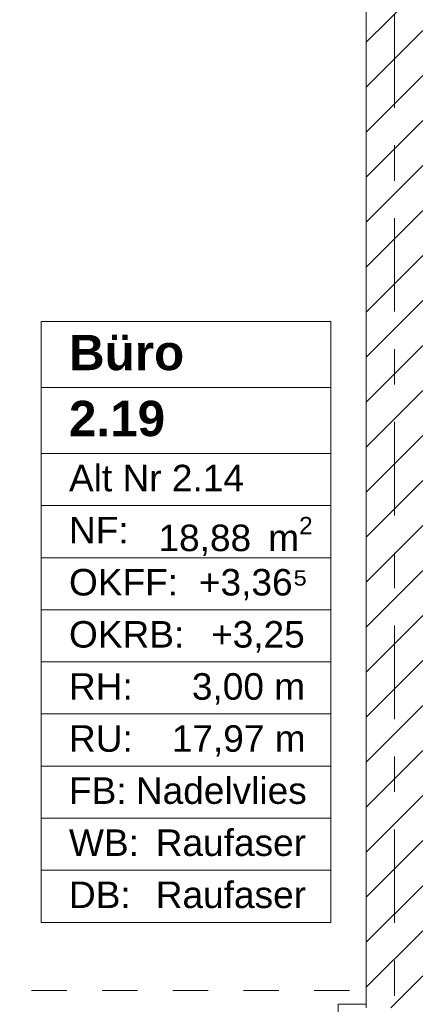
# Model space of a CAD drawing. Header units: metres. Extents: x -4 to 100, y -11 to 17.
# Tile 217 of 256: x 17.47 to 18.59, y 0.71 to 3.49. Entities that reach past the tile are written whole.
import ezdxf

# ---------------------------------------------------------------- set-up
doc = ezdxf.new("R2010")
doc.units = ezdxf.units.M
doc.header["$MEASUREMENT"] = 0
for name, pattern in [('Strichlinie doppelt', [0.546806, 0.264583, -0.105833, 0.070556, -0.105833]), ('Untersicht', [0.1, 0.075, -0.025]), ('Wipeout_Contour', [1, 0, -1])]:
    doc.linetypes.add(name, pattern=pattern)
for name, color, linetype in [('152 - Bemaßung_ Beschriftung.Ausbau', 7, 'Continuous'), ('401 - Zone.Raum_ Raumbegrenzung_ Whg.', 7, 'Continuous'), ('451 - Universal.Achsen Raster', 7, 'Continuous'), ('605 - Struktur.Wand Innen', 7, 'Continuous'), ('650 - Abdeckung.Fußboden Aufbau', 7, 'Continuous'), ('Neubau_653 - Abdeckung.TB Verkofferung', 7, 'Continuous')]:
    doc.layers.add(name, color=color, linetype=linetype)
doc.styles.add('ERSTELLTER_STIL_1', font='txt')
doc.styles.add('ERSTELLTER_STIL_2', font='txt')
doc.dimstyles.new('ERSTELLTER_STIL__5', dxfattribs={"dimtxt": 0.1, "dimasz": 0.0532, "dimexe": 0.18, "dimexo": 0.0625, "dimgap": 0, "dimtad": 1, "dimtih": 1, "dimtoh": 1, "dimzin": 0, "dimdsep": 46, "dimtxsty": 'ERSTELLTER_STIL_2', "dimblk": 'ARROWHEAD_2', "dimblk1": 'ARROWHEAD_2', "dimblk2": 'ARROWHEAD_2', "dimcen": 0.09, "dimse1": 1, "dimse2": 1, "dimclrd": 7, "dimclre": 7, "dimclrt": 7, "dimazin": 0, "dimtfac": 1, "dimtdec": 4, "dimtmove": 0, "dimatfit": 3, "dimfxl": 1, "dimtolj": 1, "dimtzin": 0, "dimarcsym": 0})

# ---------------------------------------------------------------- blocks, each defined once
blk = doc.blocks.new('*D486')
at = {"layer": '152 - Bemaßung_ Beschriftung.Ausbau', "color": 7, "linetype": 'Continuous', "lineweight": 5}
for p, q in [((14.86, -4.6125), (14.86, -4.5075)), ((15.02, -4.6125), (15.02, -4.5075)), ((14.8802, -4.525), (14.8398, -4.595)), ((15.0402, -4.525), (14.9998, -4.595)), ((11.395, -4.56), (14.86, -4.56)), ((14.86, -4.56), (15.02, -4.56)), ((15.02, -4.56), (18.45, -4.56))]:
    blk.add_line(p, q, dxfattribs=at)
blk = doc.blocks.new('ARROWHEAD_2')
at = {"color": 0, "linetype": 'Continuous', "lineweight": 0}
for p, q in [((-0.378, -0.655), (0.378, 0.655)), ((0, 0), (-1, 0))]:
    blk.add_line(p, q, dxfattribs=at)
blk = doc.blocks.new('*D487')
at = {"layer": '152 - Bemaßung_ Beschriftung.Ausbau', "color": 7, "linetype": 'Continuous', "lineweight": 5}
for p, q in [((18.45, -4.6125), (18.45, -4.5075)), ((15.0402, -4.525), (14.9998, -4.595)), ((18.4702, -4.525), (18.4298, -4.595)), ((15.02, -4.56), (18.45, -4.56)), ((18.45, -4.56), (18.61, -4.56))]:
    blk.add_line(p, q, dxfattribs=at)
at = {"layer": '152 - Bemaßung_ Beschriftung.Ausbau', "color": 7, "lineweight": 5, "char_height": 0.1, "attachment_point": 7, "style": 'ERSTELLTER_STIL_2'}
for s, insert in [('\\A1;{\\pql;\\fArial|b0|i0|c0|p38;3,43}', (16.5261, -4.54)), ('\\A1;{\\pql;\\fArial|b0|i0|c0|p38;16}', (18.278, -4.54))]:
    blk.add_mtext(s, dxfattribs=dict(at, insert=insert))
blk = doc.blocks.new('*D488')
at = {"layer": '152 - Bemaßung_ Beschriftung.Ausbau', "color": 7, "linetype": 'Continuous', "lineweight": 5}
for p, q in [((18.61, -4.6125), (18.61, -4.5075)), ((18.4702, -4.525), (18.4298, -4.595)), ((18.6302, -4.525), (18.5898, -4.595)), ((18.45, -4.56), (18.61, -4.56)), ((18.61, -4.56), (22.04, -4.56))]:
    blk.add_line(p, q, dxfattribs=at)

msp = doc.modelspace()

# ---------------------------------------------------------------- linework, layer by layer
at = {"layer": '401 - Zone.Raum_ Raumbegrenzung_ Whg.', "color": 7, "linetype": 'Continuous', "lineweight": 9}
for p, q in [((18.3492, 2.6408), (17.5304, 2.6408)), ((17.5304, 2.6408), (17.5304, 0.9417)), ((17.5304, 2.6408), (18.3492, 2.6408)), ((17.5304, 2.4542), (17.5304, 2.6408)), ((18.3492, 0.9417), (18.3492, 2.6408)), ((18.3492, 2.6408), (18.3492, 2.4542)), ((18.3492, 2.4542), (17.5304, 2.4542)), ((17.5304, 2.4542), (18.3492, 2.4542)), ((17.5304, 2.2676), (17.5304, 2.4542)), ((18.3492, 2.4542), (18.3492, 2.2676)), ((18.3492, 2.2676), (17.5304, 2.2676)), ((17.5304, 2.2676), (18.3492, 2.2676)), ((17.5304, 2.1203), (17.5304, 2.2676)), ((18.3492, 2.2676), (18.3492, 2.1203)), ((18.3492, 2.1203), (17.5304, 2.1203)), ((17.5304, 2.1203), (18.3492, 2.1203)), ((17.5304, 1.973), (17.5304, 2.1203)), ((18.3492, 2.1203), (18.3492, 1.973)), ((18.3492, 1.973), (17.5304, 1.973)), ((17.5304, 1.973), (18.3492, 1.973)), ((17.5304, 1.8256), (17.5304, 1.973)), ((18.3492, 1.973), (18.3492, 1.8256)), ((18.3492, 1.8256), (17.5304, 1.8256)), ((17.5304, 1.8256), (18.3492, 1.8256)), ((17.5304, 1.6783), (17.5304, 1.8256)), ((18.3492, 1.8256), (18.3492, 1.6783)), ((18.3492, 1.6783), (17.5304, 1.6783)), ((17.5304, 1.6783), (18.3492, 1.6783)), ((17.5304, 1.531), (17.5304, 1.6783)), ((18.3492, 1.6783), (18.3492, 1.531)), ((18.3492, 1.531), (17.5304, 1.531)), ((17.5304, 1.531), (18.3492, 1.531)), ((17.5304, 1.3837), (17.5304, 1.531)), ((18.3492, 1.531), (18.3492, 1.3837)), ((18.3492, 1.3837), (17.5304, 1.3837)), ((17.5304, 1.3837), (18.3492, 1.3837)), ((17.5304, 1.2364), (17.5304, 1.3837)), ((18.3492, 1.3837), (18.3492, 1.2364)), ((18.3492, 1.2364), (17.5304, 1.2364)), ((17.5304, 1.2364), (18.3492, 1.2364)), ((17.5304, 1.089), (17.5304, 1.2364)), ((18.3492, 1.2364), (18.3492, 1.089)), ((18.3492, 1.089), (17.5304, 1.089)), ((17.5304, 1.089), (18.3492, 1.089)), ((17.5304, 0.9417), (17.5304, 1.089)), ((18.3492, 1.089), (18.3492, 0.9417)), ((17.5304, 0.9417), (18.3492, 0.9417)), ((18.3492, 0.9417), (17.5304, 0.9417))]:
    msp.add_line(p, q, dxfattribs=at)
at = {"layer": '650 - Abdeckung.Fußboden Aufbau', "color": 7, "linetype": 'Continuous', "lineweight": 13, "flags": 128}
msp.add_lwpolyline([(15.02, 0.71), (15.09, 0.71), (15.09, 0.255), (18.37, 0.255), (18.37, 0.71), (18.45, 0.71), (18.45, 5.19), (18.37, 5.19), (18.37, 5.81), (17.24, 5.81)], dxfattribs=at)
at = {"layer": 'Neubau_653 - Abdeckung.TB Verkofferung', "color": 1, "linetype": 'Untersicht', "lineweight": 9}
msp.add_line((0.7025, 0.7495), (29.33, 0.7495), dxfattribs=at)

# ---------------------------------------------------------------- texts
at = {"layer": '401 - Zone.Raum_ Raumbegrenzung_ Whg.', "color": 7, "lineweight": 9, "attachment_point": 1}
for s, insert, char_height, style in [('\\A1;{\\pqj;\\pt0;\\fArial|b1|i0|c0|p38;}', (18.2707, 2.6261), 0.1, 'ERSTELLTER_STIL_1'), ('\\A1;{\\pqj;\\pt0;\\fArial|b1|i0|c0|p38;Büro}', (17.609, 2.6032), 0.1, 'ERSTELLTER_STIL_1'), ('\\A1;{\\pqj;\\pt0;\\fArial|b1|i0|c0|p38;}', (18.2707, 2.4395), 0.1, 'ERSTELLTER_STIL_1'), ('\\A1;{\\pql;\\pt0;\\fArial|b1|i0|c0|p38;2.19}', (17.609, 2.4166), 0.1, 'ERSTELLTER_STIL_1'), ('\\A1;{\\pqj;\\pt0;\\fArial|b0|i0|c0|p38;Alt Nr 2.14}', (17.609, 2.2357), 0.075, 'ERSTELLTER_STIL_2'), ('\\A1;{\\pqj;\\pt0;\\fArial|b0|i0|c0|p38;}', (18.2707, 2.2529), 0.075, 'ERSTELLTER_STIL_2'), ('\\A1;{\\pqj;\\pt0;\\fArial|b0|i0|c0|p38;NF: }', (17.609, 2.0884), 0.075, 'ERSTELLTER_STIL_2'), ('\\A1;{\\pql;\\pt0,0.05;\\fArial|b0|i0|c0|p38;18,88\\fArial|b0|i0|c0|p38;\\A1{\\H.66x;\\S^  ;}\\fArial|b0|i0|c0|p38; m\\fArial|b0|i0|c0|p38;\\A1{\\H.66x;\\S2^  ;}}', (17.8621, 2.0884), 0.075, 'ERSTELLTER_STIL_2'), ('\\A1;{\\pqj;\\pt0;\\fArial|b0|i0|c0|p38;+3,36⁵}', (17.9765, 1.9411), 0.075, 'ERSTELLTER_STIL_2'), ('\\A1;{\\pqj;\\pt0;\\fArial|b0|i0|c0|p38;OKFF: }', (17.609, 1.9411), 0.075, 'ERSTELLTER_STIL_2'), ('\\A1;{\\pqj;\\pt0;\\fArial|b0|i0|c0|p38;OKRB: }', (17.609, 1.7938), 0.075, 'ERSTELLTER_STIL_2'), ('\\A1;{\\pqj;\\pt0;\\fArial|b0|i0|c0|p38;+3,25}', (18.0108, 1.7938), 0.075, 'ERSTELLTER_STIL_2'), ('\\A1;{\\pqj;\\pt0;\\fArial|b0|i0|c0|p38;RH: }', (17.609, 1.6464), 0.075, 'ERSTELLTER_STIL_2'), ('\\A1;{\\pqj;\\pt0;\\fArial|b0|i0|c0|p38;3,00 m}', (17.9566, 1.6464), 0.075, 'ERSTELLTER_STIL_2'), ('\\A1;{\\pqj;\\pt0;\\fArial|b0|i0|c0|p38;RU: }', (17.609, 1.4991), 0.075, 'ERSTELLTER_STIL_2'), ('\\A1;{\\pqj;\\pt0;\\fArial|b0|i0|c0|p38;17,97 m}', (17.8997, 1.4991), 0.075, 'ERSTELLTER_STIL_2'), ('\\A1;{\\pqj;\\pt0;\\fArial|b0|i0|c0|p38;FB: }', (17.609, 1.3518), 0.075, 'ERSTELLTER_STIL_2'), ('\\A1;{\\pqj;\\pt0;\\fArial|b0|i0|c0|p38;Nadelvlies}', (17.7982, 1.3518), 0.075, 'ERSTELLTER_STIL_2'), ('\\A1;{\\pqj;\\pt0;\\fArial|b0|i0|c0|p38;WB: }', (17.609, 1.2045), 0.075, 'ERSTELLTER_STIL_2'), ('\\A1;{\\pqj;\\pt0;\\fArial|b0|i0|c0|p38;Raufaser}', (17.8544, 1.2045), 0.075, 'ERSTELLTER_STIL_2'), ('\\A1;{\\pqj;\\pt0;\\fArial|b0|i0|c0|p38;Raufaser}', (17.8544, 1.0572), 0.075, 'ERSTELLTER_STIL_2'), ('\\A1;{\\pqj;\\pt0;\\fArial|b0|i0|c0|p38;DB: }', (17.609, 1.0572), 0.075, 'ERSTELLTER_STIL_2')]:
    msp.add_mtext(s, dxfattribs=dict(at, insert=insert, char_height=char_height, style=style))

# ---------------------------------------------------------------- next in the draw order: wipeouts: each hides what was drawn before it
at = {"color": 254, "linetype": 'Wipeout_Contour', "lineweight": 0, "ltscale": 75.514711}
msp.add_wipeout([(18.61, 5.1), (18.45, 5.1), (18.45, 0.7), (18.61, 0.7)], dxfattribs=at).dxf.layer = '605 - Struktur.Wand Innen'

# ---------------------------------------------------------------- next in the draw order: hatches: boundary and pattern name
at = {"layer": '605 - Struktur.Wand Innen', "linetype": 'Continuous', "lineweight": 0, "true_color": 0x000000}
h = msp.add_hatch(dxfattribs=at)
h.set_pattern_fill('MW_Ziegel_0001', color=18, style=0, pattern_type=2)
h.set_pattern_definition([(45, (0, 0), (-0.0636396, 0.0636396), [])])
h.paths.add_polyline_path([(18.61, 5.1), (18.45, 5.1), (18.45, 0.7), (18.61, 0.7)])

# ---------------------------------------------------------------- next in the draw order: linework, layer by layer
at = {"layer": '451 - Universal.Achsen Raster', "color": 160, "linetype": 'Strichlinie doppelt', "lineweight": 9, "true_color": 0x3232ff}
msp.add_line((18.53, -10.585), (18.53, 16.355), dxfattribs=at)
at = {"layer": '605 - Struktur.Wand Innen', "color": 7, "linetype": 'Continuous', "lineweight": 18, "flags": 128}
msp.add_lwpolyline([(18.45, 5.1), (18.45, 0.7)], dxfattribs=at)

# ---------------------------------------------------------------- next in the draw order: dimensions: what is measured, and where the dimension line sits
at = {"layer": '152 - Bemaßung_ Beschriftung.Ausbau', "color": 7, "linetype": 'Continuous', "lineweight": 5}
for base, p1, p2, picture, middle in [((15.02, -4.56), (14.86, 3.265), (15.02, 3.265), '*D486', (14.7642, -4.49)), ((18.45, -4.56), (15.02, 3.265), (18.45, 2.95), '*D487', (16.6559, -4.49)), ((18.61, -4.56), (18.45, 2.95), (18.61, 2.95), '*D488', (18.3542, -4.49))]:
    dim = msp.add_linear_dim(base=base, p1=p1, p2=p2, angle=0, dimstyle='ERSTELLTER_STIL__5', dxfattribs=at)
    dim.commit()
    dim.dimension.update_dxf_attribs({"geometry": picture, "text_midpoint": middle, "dimtype": 160})

doc.saveas('drawing.dxf')
